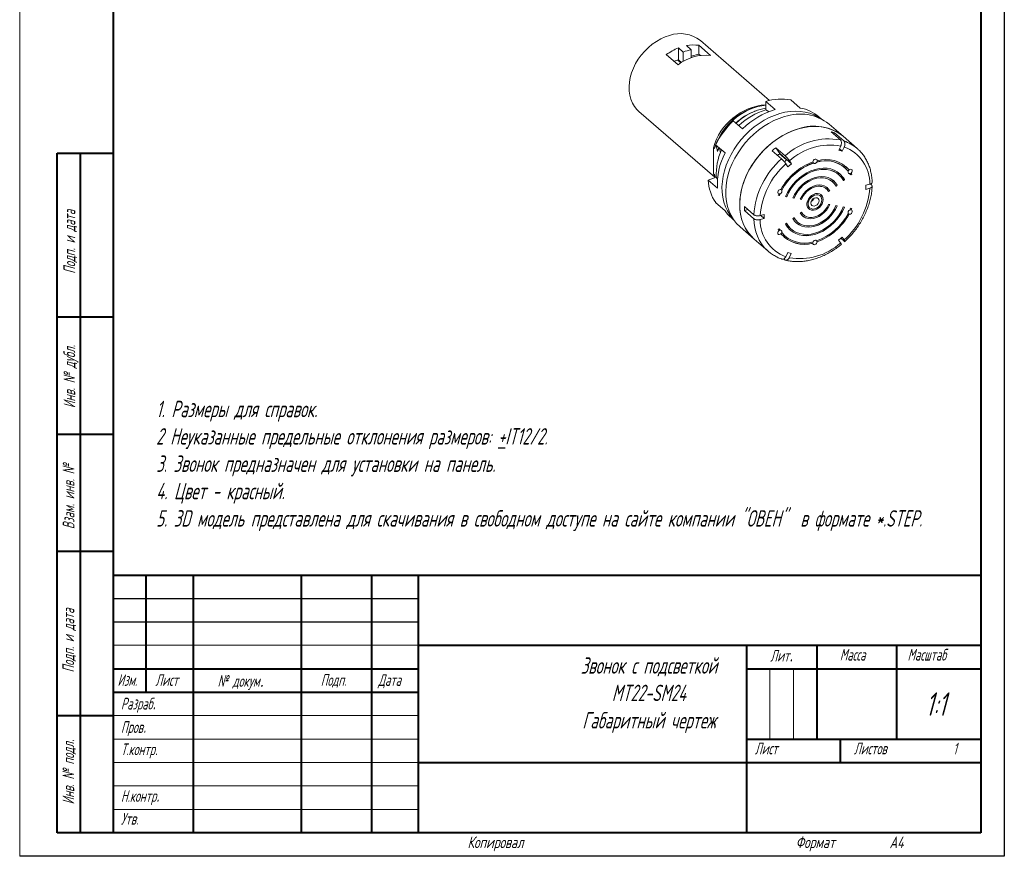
# Model space of a CAD drawing. Header units: millimetres. Extents: x 2381 to 2591, y 1129 to 1426.
# Tile 1 of 2: x 2381 to 2591, y 1129 to 1307. Entities that reach past the tile are written whole.
import ezdxf

# ---------------------------------------------------------------- set-up
doc = ezdxf.new("R2010")
doc.units = ezdxf.units.MM
for name, color, linetype, lineweight in [('text', 7, 'Continuous', 25), ('Основной', 5, 'Continuous', 50), ('ФОРМАТ', 7, 'Continuous', 25), ('ФОРМАТ @ 1', 7, 'Continuous', 25)]:
    doc.layers.add(name, color=color, linetype=linetype, lineweight=lineweight)
doc.styles.add('GOST', font='Gost.shx', dxfattribs={"width": 0.8, "oblique": 15, "height": 3.5})

msp = doc.modelspace()

# ---------------------------------------------------------------- linework, layer by layer
at = {"layer": 'Основной', "lineweight": 20}
for p, q in [((2540.72, 1289.95), (2525.98, 1302.72)), ((2521.31, 1301.15), (2522.31, 1300.28)), ((2521.31, 1301.15), (2521.31, 1298.65)), ((2522.31, 1300.28), (2522.31, 1298.26)), ((2524.05, 1300.78), (2523.05, 1301.65)), ((2524.05, 1300.78), (2524.05, 1299.07)), ((2525.64, 1301.72), (2528.14, 1299.55)), ((2525.64, 1301.72), (2525.64, 1299.84)), ((2521.22, 1297.55), (2518.72, 1299.72)), ((2520.34, 1298.31), (2521.19, 1298.56)), ((2521.19, 1298.56), (2521.85, 1297.98)), ((2521.98, 1298.07), (2521.31, 1298.65)), ((2524.05, 1299.38), (2525.64, 1299.84)), ((2525.64, 1299.84), (2525.98, 1299.55)), ((2541.93, 1288.02), (2539.93, 1289.75)), ((2539.93, 1289.75), (2539.93, 1287.95)), ((2547.3, 1288.34), (2545.3, 1290.07)), ((2512.88, 1287.6), (2529.07, 1273.59)), ((2537.15, 1288.35), (2536.84, 1288.23)), ((2537.85, 1287.74), (2537.54, 1287.63)), ((2540.66, 1287.54), (2539.93, 1287.95)), ((2534.99, 1283.88), (2532.99, 1285.61)), ((2551.74, 1286.03), (2551.26, 1286.45)), ((2556.42, 1282.31), (2553.42, 1284.91)), ((2553.85, 1283.26), (2555.85, 1281.53)), ((2554.45, 1282.74), (2554.6, 1283.05)), ((2554.6, 1283.05), (2556.6, 1281.31)), ((2559.42, 1279.71), (2556.42, 1282.31)), ((2528.77, 1279.85), (2528.97, 1279.67)), ((2528.77, 1279.85), (2528.77, 1277.07)), ((2528.97, 1279.67), (2529.28, 1280.46)), ((2531.24, 1278.76), (2529.24, 1280.49)), ((2529.36, 1280.39), (2529.67, 1279.07)), ((2529.94, 1279.89), (2529.67, 1279.07)), ((2529.67, 1279.07), (2529.98, 1279.86)), ((2530.06, 1279.78), (2530.29, 1278.81)), ((2541.3, 1279.23), (2543.3, 1277.5)), ((2542.05, 1279.88), (2544.05, 1278.15)), ((2542.91, 1278.63), (2542.05, 1279.88)), ((2555.91, 1280.22), (2555.48, 1279.35)), ((2555.48, 1279.35), (2556.23, 1279.13)), ((2555.63, 1279.65), (2556.23, 1279.13)), ((2556.23, 1279.13), (2556.66, 1280.01)), ((2559.42, 1279.71), (2559.57, 1279.57)), ((2528.77, 1277.07), (2528.77, 1274.3)), ((2542.88, 1278.6), (2542.91, 1278.63)), ((2542.88, 1278.6), (2544.38, 1277.3)), ((2542.91, 1278.63), (2545.41, 1276.46)), ((2544.38, 1277.3), (2543.89, 1276.88)), ((2545.41, 1276.46), (2544.98, 1277.09)), ((2550.81, 1276.82), (2550.8, 1276.83)), ((2550.89, 1277.11), (2550.9, 1277.1)), ((2544.23, 1276.44), (2544.66, 1275.81)), ((2544.66, 1275.81), (2545.41, 1276.46)), ((2550.07, 1276.61), (2550.08, 1276.61)), ((2556.78, 1275.65), (2556.77, 1275.66)), ((2556.98, 1275.87), (2556.97, 1275.88)), ((2557.7, 1275.12), (2557.69, 1275.13)), ((2527.62, 1272.95), (2529.38, 1273.59)), ((2529.62, 1271.22), (2527.62, 1272.95)), ((2528.97, 1274.13), (2528.77, 1274.3)), ((2528.77, 1274.3), (2529.12, 1273.49)), ((2529.12, 1273.49), (2528.97, 1274.13)), ((2529.66, 1273.19), (2529.38, 1273.59)), ((2554.16, 1272.62), (2554.15, 1272.63)), ((2554.36, 1272.85), (2554.35, 1272.86)), ((2555.47, 1274.14), (2555.46, 1274.14)), ((2555.67, 1274.36), (2555.66, 1274.37)), ((2556.47, 1272.88), (2556.7, 1273.06)), ((2556.48, 1272.87), (2556.71, 1273.05)), ((2556.7, 1273.06), (2556.71, 1273.05)), ((2557.89, 1274.33), (2557.88, 1274.34)), ((2558.04, 1274.06), (2558.27, 1274.24)), ((2558.05, 1274.05), (2558.28, 1274.23)), ((2558.14, 1274.47), (2558.15, 1274.46)), ((2558.27, 1274.24), (2558.28, 1274.23)), ((2543.35, 1270.8), (2543.34, 1270.81)), ((2552.85, 1271.11), (2552.84, 1271.12)), ((2553.33, 1270.52), (2553.56, 1270.69)), ((2553.34, 1270.5), (2553.57, 1270.68)), ((2553.56, 1270.69), (2553.57, 1270.68)), ((2554.9, 1271.7), (2555.13, 1271.87)), ((2554.91, 1271.69), (2555.14, 1271.86)), ((2555.13, 1271.87), (2555.14, 1271.86)), ((2562.11, 1272.1), (2561.25, 1271.85)), ((2561.25, 1271.85), (2561.25, 1270.99)), ((2561.25, 1270.99), (2562.11, 1271.24)), ((2562.22, 1272.14), (2562.48, 1271.92)), ((2542.59, 1269.73), (2542.81, 1269.69)), ((2542.59, 1269.72), (2542.82, 1269.68)), ((2542.72, 1270.03), (2542.71, 1270.04)), ((2542.81, 1269.69), (2542.82, 1269.68)), ((2542.97, 1270.07), (2542.98, 1270.06)), ((2544.16, 1269.45), (2544.38, 1269.41)), ((2544.16, 1269.44), (2544.39, 1269.4)), ((2544.38, 1269.41), (2544.39, 1269.4)), ((2545.72, 1269.16), (2545.96, 1269.12)), ((2545.73, 1269.17), (2545.95, 1269.13)), ((2545.95, 1269.13), (2545.96, 1269.12)), ((2547.29, 1268.88), (2547.53, 1268.84)), ((2547.3, 1268.89), (2547.52, 1268.85)), ((2547.52, 1268.85), (2547.53, 1268.84)), ((2551.54, 1269.6), (2551.53, 1269.61)), ((2531.24, 1266.42), (2529.24, 1268.15)), ((2535.38, 1267.31), (2537.38, 1265.58)), ((2535.38, 1266.45), (2536.13, 1266.66)), ((2535.38, 1266.45), (2537.38, 1264.71)), ((2549.31, 1267.04), (2549.32, 1267.03)), ((2553.57, 1267.75), (2553.33, 1267.79)), ((2555.14, 1267.47), (2554.9, 1267.51)), ((2556.7, 1267.19), (2556.47, 1267.23)), ((2558.27, 1266.91), (2558.04, 1266.95)), ((2558.14, 1266.6), (2558.13, 1266.61)), ((2532.6, 1264.9), (2533.08, 1264.49)), ((2539.61, 1265.64), (2538.75, 1265.4)), ((2538.75, 1264.53), (2539.61, 1264.78)), ((2538.86, 1265.43), (2539.61, 1264.78)), ((2539.61, 1264.78), (2539.61, 1265.64)), ((2545.95, 1264.94), (2545.72, 1264.77)), ((2547.52, 1266.13), (2547.29, 1265.95)), ((2548, 1265.53), (2548.01, 1265.52)), ((2557.67, 1265.69), (2557.68, 1265.68)), ((2534.44, 1262.98), (2537.44, 1260.39)), ((2542.81, 1262.58), (2542.58, 1262.4)), ((2542.97, 1262.3), (2542.96, 1262.31)), ((2544.38, 1263.76), (2544.15, 1263.58)), ((2545.18, 1262.28), (2545.19, 1262.27)), ((2545.38, 1262.5), (2545.39, 1262.49)), ((2546.49, 1263.79), (2546.5, 1263.78)), ((2546.69, 1264.02), (2546.7, 1264.01)), ((2537.44, 1260.39), (2540.44, 1257.79)), ((2543.16, 1261.51), (2543.15, 1261.52)), ((2543.33, 1261.77), (2543.34, 1261.77)), ((2543.87, 1260.76), (2543.88, 1260.76)), ((2544.07, 1260.99), (2544.08, 1260.98)), ((2550.77, 1260.03), (2550.78, 1260.02)), ((2556.2, 1260.82), (2555.45, 1260.17)), ((2555.45, 1260.17), (2555.88, 1259.55)), ((2555.91, 1260.57), (2556.56, 1260)), ((2556.63, 1260.19), (2556.2, 1260.82)), ((2540.44, 1257.79), (2540.29, 1257.92)), ((2549.95, 1259.54), (2549.96, 1259.53)), ((2550.87, 1259.79), (2550.86, 1259.8)), ((2543.78, 1256.16), (2544.01, 1255.96)), ((2544.63, 1257.5), (2544.2, 1256.62)), ((2545.38, 1257.28), (2544.63, 1257.5)), ((2544.95, 1256.41), (2545.38, 1257.28))]:
    msp.add_line(p, q, dxfattribs=at)
at = {"layer": 'Основной', "lineweight": 20, "flags": 128}
for points in [[(2512.88, 1287.6), (2512.45, 1288.02), (2511.93, 1288.67), (2511.5, 1289.39), (2511.16, 1290.19), (2510.93, 1291.05), (2510.8, 1291.96), (2510.77, 1292.9), (2510.85, 1293.88), (2511.03, 1294.86), (2511.32, 1295.86), (2511.7, 1296.84), (2512.18, 1297.81), (2512.74, 1298.74), (2513.39, 1299.63), (2514.11, 1300.46), (2514.89, 1301.23), (2515.73, 1301.93), (2516.62, 1302.54), (2517.54, 1303.07), (2518.48, 1303.49), (2519.43, 1303.82)], [(2521.5, 1298.48), (2521.49, 1298.46), (2521.43, 1298.35)], [(2551.57, 1286.11), (2551.12, 1286.4), (2550.25, 1286.86), (2549.32, 1287.21), (2548.33, 1287.47), (2547.3, 1287.61), (2546.23, 1287.65), (2545.13, 1287.59), (2544.02, 1287.42), (2542.9, 1287.14), (2541.78, 1286.76), (2540.66, 1286.29), (2539.57, 1285.72), (2538.5, 1285.05), (2537.47, 1284.31), (2536.49, 1283.48), (2535.56, 1282.58), (2534.69, 1281.62), (2533.89, 1280.6), (2533.16, 1279.53), (2532.52, 1278.43), (2531.96, 1277.29), (2531.49, 1276.14), (2531.12, 1274.97), (2530.84, 1273.8), (2530.67, 1272.64), (2530.59, 1271.5), (2530.62, 1270.38), (2530.75, 1269.31), (2530.98, 1268.27), (2531.31, 1267.29), (2531.74, 1266.38), (2532.26, 1265.53), (2532.87, 1264.76), (2532.98, 1264.64)], [(2534.44, 1262.98), (2534.37, 1263.04), (2533.67, 1263.74), (2533.05, 1264.53), (2532.53, 1265.39), (2532.1, 1266.32), (2531.76, 1267.32), (2531.53, 1268.37), (2531.4, 1269.47), (2531.38, 1270.61), (2531.45, 1271.77), (2531.64, 1272.95), (2531.92, 1274.14), (2532.3, 1275.33), (2532.78, 1276.5), (2533.35, 1277.66), (2534.01, 1278.78), (2534.75, 1279.87), (2535.57, 1280.9), (2536.46, 1281.88), (2537.41, 1282.79), (2538.41, 1283.63), (2539.46, 1284.39), (2540.54, 1285.06), (2541.66, 1285.64), (2542.79, 1286.12), (2543.93, 1286.5)], [(2534.37, 1267.74), (2534.43, 1268.9), (2534.58, 1270.08), (2534.84, 1271.27), (2535.2, 1272.45), (2535.66, 1273.63), (2536.21, 1274.79), (2536.85, 1275.93), (2537.57, 1277.02), (2538.37, 1278.07), (2539.25, 1279.06), (2540.18, 1279.99), (2541.17, 1280.84), (2542.21, 1281.62), (2543.29, 1282.31), (2544.4, 1282.91), (2545.52, 1283.42), (2546.66, 1283.82), (2547.81, 1284.13), (2548.94, 1284.32), (2550.06, 1284.41), (2551.15, 1284.39), (2552.21, 1284.26), (2553.23, 1284.03), (2554.19, 1283.69), (2555.09, 1283.25), (2555.92, 1282.71), (2556.42, 1282.31)], [(2537.44, 1260.39), (2537.37, 1260.44), (2536.67, 1261.14), (2536.05, 1261.93), (2535.53, 1262.79), (2535.1, 1263.73), (2534.76, 1264.72), (2534.53, 1265.77), (2534.4, 1266.87), (2534.38, 1268.01), (2534.45, 1269.17), (2534.64, 1270.35), (2534.92, 1271.54), (2535.3, 1272.73), (2535.78, 1273.91), (2536.35, 1275.06), (2537.01, 1276.18), (2537.75, 1277.27), (2538.57, 1278.3), (2539.46, 1279.28), (2540.41, 1280.19), (2541.41, 1281.03), (2542.46, 1281.79), (2543.54, 1282.46), (2544.66, 1283.04), (2545.79, 1283.52), (2546.93, 1283.9)], [(2550.9, 1277.1), (2550.87, 1277.27), (2550.77, 1277.39), (2550.62, 1277.45), (2550.44, 1277.43), (2550.27, 1277.35), (2550.12, 1277.2), (2550.02, 1277.02), (2549.99, 1276.84)], [(2550.08, 1276.61), (2550.15, 1276.55), (2550.24, 1276.52), (2550.34, 1276.51), (2550.44, 1276.52), (2550.55, 1276.57), (2550.65, 1276.63), (2550.74, 1276.72), (2550.81, 1276.82)], [(2556.71, 1273.05), (2556.3, 1273.69), (2555.79, 1274.25), (2555.19, 1274.72), (2554.52, 1275.09), (2553.79, 1275.35), (2553, 1275.49), (2552.17, 1275.52), (2551.31, 1275.44), (2550.44, 1275.25), (2549.57, 1274.94), (2548.71, 1274.53), (2547.88, 1274.02), (2547.09, 1273.42), (2546.36, 1272.74), (2545.68, 1271.99), (2545.09, 1271.18), (2544.57, 1270.33), (2544.16, 1269.44)], [(2544.38, 1269.41), (2544.78, 1270.26), (2545.28, 1271.08), (2545.85, 1271.86), (2546.5, 1272.59), (2547.21, 1273.24), (2547.97, 1273.82), (2548.77, 1274.31), (2549.59, 1274.7), (2550.43, 1275), (2551.27, 1275.18), (2552.09, 1275.26), (2552.89, 1275.23), (2553.65, 1275.09), (2554.36, 1274.84), (2555, 1274.49), (2555.46, 1274.14)], [(2544.39, 1269.4), (2544.79, 1270.25), (2545.29, 1271.08), (2545.86, 1271.85), (2546.51, 1272.58), (2547.22, 1273.23), (2547.98, 1273.81), (2548.78, 1274.3), (2549.6, 1274.69), (2550.44, 1274.99), (2551.28, 1275.17), (2552.1, 1275.25), (2552.9, 1275.22), (2553.66, 1275.08), (2554.37, 1274.83), (2555.01, 1274.48), (2555.59, 1274.03), (2556.08, 1273.49), (2556.48, 1272.87)], [(2557.69, 1275.13), (2557.09, 1275.78), (2556.97, 1275.88)], [(2557.52, 1274.87), (2557.49, 1274.75), (2557.48, 1274.65), (2557.5, 1274.55), (2557.54, 1274.46), (2557.61, 1274.39), (2557.69, 1274.35), (2557.78, 1274.33), (2557.89, 1274.33)], [(2558.15, 1274.46), (2558.29, 1274.62), (2558.37, 1274.8), (2558.39, 1274.99), (2558.33, 1275.14), (2558.21, 1275.24), (2558.05, 1275.27), (2557.87, 1275.23), (2557.7, 1275.12)], [(2555.14, 1271.86), (2554.79, 1272.41), (2554.34, 1272.86), (2553.82, 1273.23), (2553.23, 1273.5), (2552.58, 1273.67), (2551.89, 1273.72), (2551.17, 1273.67), (2550.44, 1273.51), (2549.7, 1273.25), (2548.98, 1272.89), (2548.29, 1272.44), (2547.65, 1271.9), (2547.05, 1271.29), (2546.53, 1270.62), (2546.08, 1269.91), (2545.72, 1269.16)], [(2545.95, 1269.13), (2546.32, 1269.88), (2546.78, 1270.6), (2547.32, 1271.27), (2547.93, 1271.87), (2548.6, 1272.39), (2549.32, 1272.82), (2550.06, 1273.14), (2550.8, 1273.36), (2551.54, 1273.45), (2552.25, 1273.44), (2552.92, 1273.3), (2553.53, 1273.05), (2554.07, 1272.7), (2554.15, 1272.63)], [(2545.96, 1269.12), (2546.33, 1269.87), (2546.79, 1270.59), (2547.33, 1271.26), (2547.94, 1271.86), (2548.61, 1272.38), (2549.33, 1272.81), (2550.07, 1273.13), (2550.81, 1273.35), (2551.55, 1273.45), (2552.26, 1273.43), (2552.93, 1273.29), (2553.54, 1273.05), (2554.08, 1272.69), (2554.54, 1272.23), (2554.91, 1271.69)], [(2555.13, 1271.87), (2554.78, 1272.41), (2554.35, 1272.86)], [(2543.18, 1270.95), (2543.01, 1270.96), (2542.83, 1270.9), (2542.66, 1270.78), (2542.54, 1270.61), (2542.49, 1270.42), (2542.5, 1270.25), (2542.58, 1270.11), (2542.72, 1270.03)], [(2553.57, 1270.68), (2553.27, 1271.12), (2552.88, 1271.47), (2552.42, 1271.72), (2551.9, 1271.88), (2551.33, 1271.92), (2550.74, 1271.85), (2550.13, 1271.68), (2549.54, 1271.41), (2548.97, 1271.04), (2548.45, 1270.58), (2547.98, 1270.06), (2547.6, 1269.49), (2547.29, 1268.88)], [(2547.52, 1268.85), (2547.83, 1269.46), (2548.22, 1270.02), (2548.7, 1270.53), (2549.24, 1270.96), (2549.82, 1271.3), (2550.43, 1271.53), (2551.03, 1271.65), (2551.61, 1271.64), (2552.15, 1271.52), (2552.62, 1271.29), (2552.84, 1271.12)], [(2547.53, 1268.84), (2547.84, 1269.45), (2548.23, 1270.02), (2548.71, 1270.52), (2549.25, 1270.96), (2549.83, 1271.29), (2550.44, 1271.52), (2551.04, 1271.64), (2551.62, 1271.63), (2552.16, 1271.51), (2552.63, 1271.28), (2553.03, 1270.94), (2553.34, 1270.5)], [(2553.56, 1270.69), (2553.26, 1271.13), (2553.04, 1271.35)], [(2552.16, 1268.81), (2552.11, 1269.23), (2551.95, 1269.59), (2551.69, 1269.86), (2551.36, 1270.04), (2550.97, 1270.12), (2550.54, 1270.08), (2550.11, 1269.92), (2549.7, 1269.67), (2549.33, 1269.33), (2549.03, 1268.93), (2548.82, 1268.49), (2548.71, 1268.04), (2548.71, 1267.6), (2548.82, 1267.22), (2549.03, 1266.89), (2549.32, 1266.66), (2549.69, 1266.54), (2550.1, 1266.52), (2550.54, 1266.62), (2550.96, 1266.82), (2551.36, 1267.12), (2551.69, 1267.49), (2551.95, 1267.92), (2552.11, 1268.37), (2552.16, 1268.81)], [(2551.53, 1269.61), (2551.43, 1269.69), (2551.1, 1269.83), (2550.72, 1269.85), (2550.32, 1269.76), (2549.93, 1269.57), (2549.57, 1269.28), (2549.28, 1268.93), (2549.07, 1268.52), (2548.96, 1268.11), (2548.96, 1267.7), (2549.07, 1267.35), (2549.28, 1267.07), (2549.31, 1267.04)], [(2551.9, 1268.74), (2551.85, 1269.12), (2551.69, 1269.44), (2551.44, 1269.68), (2551.11, 1269.82), (2550.73, 1269.84), (2550.33, 1269.76), (2549.94, 1269.56), (2549.58, 1269.28), (2549.29, 1268.92), (2549.08, 1268.51), (2548.97, 1268.1), (2548.97, 1267.7), (2549.08, 1267.34), (2549.29, 1267.06), (2549.58, 1266.87), (2549.93, 1266.79), (2550.33, 1266.82), (2550.73, 1266.96), (2551.11, 1267.2), (2551.43, 1267.53), (2551.69, 1267.91), (2551.85, 1268.32), (2551.9, 1268.74)], [(2549.11, 1266.81), (2549.31, 1266.67), (2549.68, 1266.54), (2550.09, 1266.53), (2550.53, 1266.63), (2550.95, 1266.83), (2551.35, 1267.13), (2551.68, 1267.5), (2551.94, 1267.92), (2552.1, 1268.37), (2552.15, 1268.82)], [(2551.3, 1268.56), (2551.24, 1268.85), (2551.09, 1269.06), (2550.86, 1269.19), (2550.58, 1269.21), (2550.28, 1269.13), (2550, 1268.94), (2549.77, 1268.68), (2549.62, 1268.38), (2549.56, 1268.07), (2549.62, 1267.79), (2549.77, 1267.57), (2550, 1267.44), (2550.28, 1267.42), (2550.58, 1267.51), (2550.86, 1267.69), (2551.09, 1267.95), (2551.24, 1268.25), (2551.3, 1268.56)], [(2544.15, 1263.58), (2544.56, 1262.94), (2545.07, 1262.38), (2545.67, 1261.91), (2546.34, 1261.54), (2547.07, 1261.29), (2547.86, 1261.14), (2548.69, 1261.11), (2549.55, 1261.19), (2550.42, 1261.38), (2551.29, 1261.69), (2552.15, 1262.1), (2552.98, 1262.61), (2553.77, 1263.21), (2554.5, 1263.89), (2555.18, 1264.64), (2555.77, 1265.45), (2556.29, 1266.3), (2556.7, 1267.19)], [(2556.47, 1267.23), (2556.07, 1266.38), (2555.57, 1265.55), (2555, 1264.78), (2554.35, 1264.05), (2553.64, 1263.4), (2552.88, 1262.82), (2552.08, 1262.33), (2551.26, 1261.94), (2550.42, 1261.64), (2549.58, 1261.46), (2548.76, 1261.38), (2547.96, 1261.41), (2547.2, 1261.55), (2546.49, 1261.8), (2545.85, 1262.15), (2545.27, 1262.6), (2544.78, 1263.14), (2544.38, 1263.76)], [(2545.18, 1262.28), (2545.66, 1261.92), (2546.33, 1261.55), (2547.06, 1261.29), (2547.85, 1261.15), (2548.68, 1261.12), (2549.54, 1261.2), (2550.41, 1261.39), (2551.28, 1261.7), (2552.14, 1262.11), (2552.97, 1262.62), (2553.76, 1263.22), (2554.49, 1263.9), (2555.17, 1264.65), (2555.76, 1265.46), (2556.28, 1266.31), (2556.69, 1267.2)], [(2545.72, 1264.77), (2546.07, 1264.23), (2546.52, 1263.77), (2547.04, 1263.4), (2547.63, 1263.13), (2548.28, 1262.96), (2548.97, 1262.91), (2549.69, 1262.96), (2550.42, 1263.12), (2551.16, 1263.38), (2551.88, 1263.74), (2552.57, 1264.2), (2553.21, 1264.73), (2553.81, 1265.34), (2554.33, 1266.01), (2554.78, 1266.72), (2555.14, 1267.47)], [(2554.9, 1267.51), (2554.53, 1266.76), (2554.07, 1266.04), (2553.53, 1265.37), (2552.92, 1264.77), (2552.24, 1264.25), (2551.53, 1263.82), (2550.79, 1263.5), (2550.05, 1263.28), (2549.31, 1263.18), (2548.6, 1263.2), (2547.93, 1263.34), (2547.32, 1263.59), (2546.78, 1263.94), (2546.32, 1264.4), (2545.95, 1264.94)], [(2546.49, 1263.79), (2546.51, 1263.78), (2547.03, 1263.41), (2547.62, 1263.14), (2548.27, 1262.97), (2548.96, 1262.92), (2549.68, 1262.97), (2550.41, 1263.13), (2551.15, 1263.39), (2551.87, 1263.75), (2552.56, 1264.2), (2553.2, 1264.74), (2553.8, 1265.35), (2554.32, 1266.02), (2554.77, 1266.73), (2555.13, 1267.48)], [(2547.29, 1265.95), (2547.59, 1265.51), (2547.98, 1265.16), (2548.44, 1264.91), (2548.96, 1264.75), (2549.53, 1264.71), (2550.12, 1264.78), (2550.73, 1264.95), (2551.32, 1265.23), (2551.89, 1265.59), (2552.41, 1266.05), (2552.88, 1266.57), (2553.26, 1267.14), (2553.57, 1267.75)], [(2553.33, 1267.79), (2553.02, 1267.18), (2552.63, 1266.61), (2552.15, 1266.11), (2551.61, 1265.68), (2551.03, 1265.34), (2550.42, 1265.11), (2549.82, 1264.99), (2549.24, 1265), (2548.7, 1265.12), (2548.23, 1265.35), (2547.83, 1265.69), (2547.52, 1266.13)], [(2547.8, 1265.3), (2547.97, 1265.17), (2548.43, 1264.91), (2548.95, 1264.76), (2549.52, 1264.72), (2550.11, 1264.78), (2550.72, 1264.96), (2551.31, 1265.23), (2551.88, 1265.6), (2552.4, 1266.06), (2552.87, 1266.58), (2553.25, 1267.15), (2553.56, 1267.76)], [(2557.68, 1265.68), (2557.85, 1265.67), (2558.03, 1265.73), (2558.2, 1265.85), (2558.32, 1266.02), (2558.37, 1266.21), (2558.36, 1266.39), (2558.28, 1266.52), (2558.14, 1266.6)], [(2546.69, 1264.02), (2546.31, 1264.41), (2545.94, 1264.95)], [(2548, 1265.53), (2547.82, 1265.7), (2547.51, 1266.14)], [(2542.71, 1262.17), (2542.57, 1262.01), (2542.49, 1261.83), (2542.47, 1261.64), (2542.53, 1261.49), (2542.65, 1261.39), (2542.81, 1261.36), (2542.99, 1261.4), (2543.16, 1261.51)], [(2543.34, 1261.77), (2543.37, 1261.88), (2543.38, 1261.98), (2543.36, 1262.08), (2543.32, 1262.17), (2543.25, 1262.24), (2543.17, 1262.28), (2543.08, 1262.3), (2542.97, 1262.3)], [(2544.07, 1260.99), (2543.92, 1261.13), (2543.33, 1261.77)], [(2550.78, 1260.02), (2550.71, 1260.08), (2550.62, 1260.12), (2550.52, 1260.12), (2550.42, 1260.11), (2550.31, 1260.06), (2550.21, 1260), (2550.12, 1259.91), (2550.05, 1259.81)], [(2549.96, 1259.53), (2549.99, 1259.36), (2550.09, 1259.24), (2550.24, 1259.18), (2550.41, 1259.2), (2550.59, 1259.28), (2550.74, 1259.43), (2550.84, 1259.61), (2550.87, 1259.79)]]:
    msp.add_lwpolyline(points, dxfattribs=at)
at = {"layer": 'Основной', "lineweight": 20}
for centre, radius, start, end in [((2521.7, 1297.31), 6.9, 51.6881, 109.2192), ((2525.58, 1290.33), 11.63, 111.4982, 126.1454), ((2525.88, 1291.19), 9.76, 100.8027, 111.4016), ((2524.55, 1293.94), 7.85, 82.0296, 101.0752), ((2523.25, 1295.8), 3.44, 124.1831, 126.7618), ((2527.17, 1289.93), 9.67, 84.2171, 127.9871), ((2543.28, 1278.75), 11.5, 79.8874, 106.945), ((2540.92, 1276.46), 12.61, 94.5032, 164.4485), ((2541.78, 1275.79), 13.38, 111.6475, 163.1467), ((2541.79, 1275.76), 13.35, 97.9897, 156.8365), ((2542.09, 1275.83), 12.64, 111.109, 132.5839), ((2542.12, 1276.14), 12.35, 100.2102, 133.5969), ((2544.14, 1274.16), 14.42, 106.9886, 133.7095), ((2546.84, 1271.9), 16.85, 106.939, 134.682), ((2545.76, 1280.03), 8.45, 49.448, 79.5234), ((2546.01, 1272.14), 18.73, 134.022, 153.5211), ((2547.22, 1277.07), 9.99, 51.6441, 109.2632), ((2550.22, 1274.48), 9.99, 51.6441, 109.2632), ((2551.66, 1274.34), 9.19, 71.3481, 76.2154), ((2553.41, 1267.8), 13.95, 79.9156, 132.1144), ((2553.95, 1273.37), 8.37, 49.2066, 71.5932), ((2541.87, 1274.22), 12.51, 155.4527, 182.8893), ((2554, 1265.28), 18.87, 129.3153, 132.3277), ((2553.67, 1267.43), 12.99, 80.0541, 131.9759), ((2553.83, 1272.22), 8.29, 359.192, 69.9933), ((2544.32, 1272.01), 14.72, 152.6865, 183.0695), ((2554.83, 1264.34), 17.49, 131.2462, 175.9463), ((2553.13, 1266.04), 16.21, 129.1964, 131.2188), ((2554.32, 1264.93), 12.67, 110.004, 151.639), ((2550.33, 1276.84), 0.347, 181.6474, 221.3173), ((2550.31, 1277.13), 0.582, 328.052, 357.3472), ((2552.68, 1270.61), 6.5, 51.0066, 106.8254), ((2552.69, 1270.76), 6.34, 40.3264, 107.2371), ((2552.77, 1270.84), 6.53, 40.923, 106.6404), ((2555, 1264.21), 16.29, 131.3662, 175.8263), ((2554.19, 1265.05), 12.28, 109.6076, 152.0355), ((2554.2, 1265.04), 12.28, 109.6076, 152.0355), ((2558.15, 1274.62), 0.684, 131.8393, 158.1225), ((2537.24, 1273.53), 9.63, 183.4228, 213.8954), ((2552.64, 1270.9), 4.6, 27.9703, 49.0322), ((2557.76, 1274.92), 0.585, 281.2712, 310.4746), ((2552.87, 1271.28), 5.87, 28.1921, 31.3577), ((2552.93, 1271.37), 6.07, 28.1943, 30.7192), ((2552.94, 1271.36), 6.07, 28.1943, 30.7192), ((2542.79, 1270.62), 0.593, 289.2523, 17.9402), ((2543.07, 1270.67), 0.301, 26.5069, 69.8079), ((2545.86, 1272.42), 16.29, 311.3662, 355.8263), ((2553.7, 1265.14), 12.02, 155.9786, 157.5795), ((2542.81, 1270.46), 0.434, 257.2238, 292.9411), ((2553.61, 1265.23), 11.68, 155.5771, 157.578), ((2553.62, 1265.23), 11.68, 155.5771, 157.578), ((2549.02, 1269.54), 1.29, 297.7546, 340.4586), ((2550.85, 1268.87), 1.3, 357.7012, 47.5333), ((2537.91, 1271.03), 8.11, 214.6469, 229.0756), ((2543.86, 1267.38), 9.49, 177.7903, 227.4442), ((2547.95, 1266.86), 12.58, 177.9315, 181.8799), ((2558.07, 1266.01), 0.593, 109.2523, 197.9402), ((2547.24, 1271.41), 11.68, 335.5771, 337.578), ((2558.03, 1266.19), 0.429, 77.1329, 110.8306), ((2547.15, 1271.5), 12.02, 335.9786, 337.5795), ((2547.16, 1271.49), 12.02, 335.9786, 337.5795), ((2546.89, 1264.77), 9.52, 180.3313, 226.004), ((2547.03, 1264.41), 8.29, 179.192, 249.9933), ((2546.66, 1271.59), 12.28, 289.6076, 332.0355), ((2546.53, 1271.71), 12.67, 290.004, 331.639), ((2546.54, 1271.7), 12.67, 290.004, 331.639), ((2557.77, 1265.98), 0.301, 209.4226, 252.2762), ((2547.92, 1265.27), 6.07, 208.1943, 210.7192), ((2543.08, 1261.73), 0.585, 101.2712, 130.4746), ((2547.98, 1265.36), 5.87, 208.1921, 211.3577), ((2547.99, 1265.35), 5.87, 208.1921, 211.3577), ((2548.28, 1265.85), 4.43, 207.9703, 229.0321), ((2542.69, 1262.03), 0.684, 311.8393, 338.1225), ((2548.09, 1265.79), 6.53, 220.923, 286.6404), ((2548.17, 1265.87), 6.34, 220.3264, 287.2371), ((2548.12, 1266.14), 6.85, 231.7139, 285.5207), ((2550.51, 1259.8), 0.349, 359.8909, 41.2459), ((2547.19, 1269.2), 12.99, 260.0541, 311.9759), ((2550.53, 1259.51), 0.579, 149.4166, 177.3853)]:
    msp.add_arc(centre, radius, start, end, dxfattribs=at)
for points, knots in [([(2555.85, 1281.53), (2555.9, 1281.47), (2556, 1281.36), (2556.08, 1281.08), (2556.08, 1280.76), (2556.02, 1280.46), (2555.94, 1280.29), (2555.91, 1280.22)], [0, 0, 0, 0, 0.214401, 0.428926, 0.643506, 0.858209, 1, 1, 1, 1]), ([(2556.66, 1280.01), (2556.69, 1280.05), (2556.75, 1280.2), (2556.82, 1280.48), (2556.83, 1280.81), (2556.77, 1281.09), (2556.67, 1281.25), (2556.61, 1281.31), (2556.6, 1281.31)], [0, 0, 0, 0, 0.10446, 0.319342, 0.534163, 0.748863, 0.963434, 1, 1, 1, 1]), ([(2562.62, 1272.46), (2562.61, 1272.66), (2562.59, 1273.22), (2562.47, 1274.11), (2562.25, 1275.13), (2561.94, 1276.1), (2561.53, 1277.02), (2561.04, 1277.87), (2560.47, 1278.65), (2559.98, 1279.22), (2559.65, 1279.49), (2559.58, 1279.56)], [0, 0, 0, 0, 0.0693857, 0.1976979, 0.3258001, 0.4534768, 0.5806521, 0.707289, 0.8334052, 0.9590806, 1, 1, 1, 1]), ([(2543.3, 1277.5), (2543.36, 1277.44), (2543.48, 1277.33), (2543.7, 1277.09), (2543.93, 1276.84), (2544.11, 1276.61), (2544.2, 1276.49), (2544.23, 1276.44)], [0, 0, 0, 0, 0.214401, 0.428926, 0.643506, 0.858209, 1, 1, 1, 1]), ([(2544.98, 1277.09), (2544.96, 1277.12), (2544.88, 1277.23), (2544.72, 1277.44), (2544.49, 1277.7), (2544.27, 1277.94), (2544.12, 1278.08), (2544.06, 1278.14), (2544.05, 1278.15)], [0, 0, 0, 0, 0.10446, 0.319342, 0.534164, 0.748863, 0.963434, 1, 1, 1, 1]), ([(2556.72, 1259.81), (2556.88, 1259.96), (2557.34, 1260.39), (2558.07, 1261.14), (2558.88, 1262.09), (2559.62, 1263.09), (2560.29, 1264.13), (2560.88, 1265.21), (2561.39, 1266.31), (2561.82, 1267.43), (2562.16, 1268.56), (2562.41, 1269.69), (2562.57, 1270.76), (2562.6, 1271.43), (2562.62, 1271.74)], [0, 0, 0, 0, 0.0469853, 0.1349346, 0.2229064, 0.3108931, 0.3988992, 0.4869308, 0.5749917, 0.6630827, 0.751199, 0.8393249, 0.9274351, 1, 1, 1, 1]), ([(2562.6, 1272.54), (2562.61, 1272.53), (2562.63, 1272.46), (2562.55, 1272.34), (2562.38, 1272.19), (2562.2, 1272.13), (2562.11, 1272.1)], [0, 0, 0, 0, 0.071709, 0.388703, 0.705864, 1, 1, 1, 1]), ([(2562.11, 1271.24), (2562.14, 1271.24), (2562.27, 1271.28), (2562.45, 1271.38), (2562.6, 1271.53), (2562.63, 1271.7), (2562.57, 1271.83), (2562.5, 1271.9), (2562.48, 1271.92)], [0, 0, 0, 0, 0.064488, 0.279361, 0.494189, 0.708903, 0.923487, 1, 1, 1, 1]), ([(2538.75, 1265.4), (2538.74, 1265.39), (2538.64, 1265.36), (2538.41, 1265.33), (2538.07, 1265.33), (2537.79, 1265.38), (2537.55, 1265.46), (2537.44, 1265.54), (2537.38, 1265.58)], [0, 0, 0, 0, 0.016338, 0.231217, 0.446072, 0.660824, 0.795245, 1, 1, 1, 1]), ([(2537.38, 1264.71), (2537.4, 1264.7), (2537.46, 1264.65), (2537.61, 1264.57), (2537.86, 1264.49), (2538.19, 1264.45), (2538.5, 1264.47), (2538.67, 1264.51), (2538.75, 1264.53)], [0, 0, 0, 0, 0.0712282, 0.2052534, 0.4197206, 0.6341849, 0.8487384, 1, 1, 1, 1]), ([(2556.56, 1260), (2556.61, 1259.96), (2556.72, 1259.87), (2556.79, 1259.85), (2556.8, 1259.91), (2556.73, 1260.04), (2556.66, 1260.15), (2556.63, 1260.19)], [0, 0, 0, 0, 0.214401, 0.428926, 0.643506, 0.858209, 1, 1, 1, 1]), ([(2540.28, 1257.94), (2540.44, 1257.79), (2540.84, 1257.44), (2541.55, 1256.96), (2542.38, 1256.5), (2543.03, 1256.23), (2543.4, 1256.1), (2543.47, 1256.08)], [0, 0, 0, 0, 0.1747, 0.433785, 0.692879, 0.939811, 1, 1, 1, 1]), ([(2544.11, 1255.89), (2544.29, 1255.85), (2544.8, 1255.73), (2545.66, 1255.61), (2546.69, 1255.56), (2547.76, 1255.61), (2548.84, 1255.76), (2549.92, 1256), (2551.01, 1256.34), (2552.09, 1256.77), (2553.15, 1257.28), (2554.19, 1257.88), (2555.18, 1258.55), (2555.8, 1259.04), (2556.1, 1259.28)], [0, 0, 0, 0, 0.0474766, 0.1336144, 0.2199716, 0.3066415, 0.3935812, 0.4807366, 0.5680521, 0.6554775, 0.7429722, 0.8305062, 0.9180574, 1, 1, 1, 1]), ([(2555.88, 1259.55), (2555.9, 1259.51), (2555.97, 1259.41), (2556.03, 1259.29), (2556.06, 1259.22), (2556.03, 1259.22), (2556.03, 1259.22)], [0, 0, 0, 0, 0.190953, 0.583756, 0.976448, 1, 1, 1, 1]), ([(2544.2, 1256.62), (2544.17, 1256.58), (2544.1, 1256.44), (2543.93, 1256.24), (2543.71, 1256.1), (2543.52, 1256.06), (2543.43, 1256.1), (2543.41, 1256.12)], [0, 0, 0, 0, 0.124519, 0.380665, 0.636739, 0.892667, 1, 1, 1, 1]), ([(2544.01, 1255.96), (2544.07, 1255.93), (2544.19, 1255.85), (2544.42, 1255.87), (2544.64, 1255.99), (2544.82, 1256.19), (2544.91, 1256.34), (2544.95, 1256.41)], [0, 0, 0, 0, 0.214401, 0.428926, 0.643506, 0.858209, 1, 1, 1, 1])]:
    msp.add_open_spline(points, degree=3, knots=knots, dxfattribs=at)
at = {"layer": 'ФОРМАТ', "lineweight": 0}
msp.add_line((2380.81, 1425.73), (2380.81, 1128.73), dxfattribs=at)
at = {"layer": 'ФОРМАТ', "linetype": 'ByBlock', "ltscale": 5}
for p, q in [((2590.81, 1425.73), (2590.81, 1128.73)), ((2590.81, 1128.73), (2380.81, 1128.73))]:
    msp.add_line(p, q, dxfattribs=at)
at = {"layer": 'ФОРМАТ', "lineweight": 40, "ltscale": 5}
for p, q in [((2400.81, 1133.73), (2400.81, 1420.73)), ((2585.81, 1420.73), (2585.81, 1133.73)), ((2585.81, 1133.73), (2388.81, 1133.73))]:
    msp.add_line(p, q, dxfattribs=at)
at = {"layer": 'ФОРМАТ', "lineweight": 40}
for p, q in [((2388.81, 1133.73), (2388.81, 1278.73)), ((2388.81, 1278.73), (2400.81, 1278.73)), ((2393.81, 1133.73), (2393.81, 1278.73)), ((2400.81, 1243.73), (2388.81, 1243.73)), ((2400.81, 1218.73), (2388.81, 1218.73)), ((2400.81, 1193.73), (2388.81, 1193.73)), ((2400.81, 1188.73), (2585.81, 1188.73)), ((2407.81, 1163.73), (2407.81, 1188.73)), ((2417.81, 1188.73), (2417.81, 1133.73)), ((2440.81, 1188.73), (2440.81, 1133.73)), ((2455.81, 1188.73), (2455.81, 1133.73)), ((2465.81, 1188.73), (2465.81, 1133.73)), ((2465.81, 1173.73), (2585.81, 1173.73)), ((2535.81, 1173.73), (2535.81, 1133.73)), ((2550.81, 1173.73), (2550.81, 1153.73)), ((2567.81, 1173.73), (2567.81, 1153.73)), ((2400.81, 1168.73), (2465.81, 1168.73)), ((2535.81, 1168.73), (2585.81, 1168.73)), ((2400.81, 1163.73), (2465.81, 1163.73)), ((2388.81, 1158.73), (2400.81, 1158.73)), ((2535.81, 1153.73), (2585.81, 1153.73)), ((2555.81, 1153.73), (2555.81, 1148.73)), ((2465.81, 1148.73), (2585.81, 1148.73))]:
    msp.add_line(p, q, dxfattribs=at)
at = {"layer": 'ФОРМАТ'}
for p, q in [((2400.81, 1183.73), (2465.81, 1183.73)), ((2400.81, 1178.73), (2465.81, 1178.73))]:
    msp.add_line(p, q, dxfattribs=at)
at = {"layer": 'ФОРМАТ', "linetype": 'Continuous', "lineweight": 0}
for p, q in [((2400.81, 1173.73), (2465.81, 1173.73)), ((2540.81, 1168.73), (2540.81, 1153.73)), ((2545.81, 1168.73), (2545.81, 1153.73)), ((2400.81, 1158.73), (2465.81, 1158.73)), ((2400.81, 1153.73), (2465.81, 1153.73)), ((2400.81, 1148.73), (2465.81, 1148.73)), ((2400.81, 1143.73), (2465.81, 1143.73)), ((2400.81, 1138.73), (2465.81, 1138.73))]:
    msp.add_line(p, q, dxfattribs=at)
at = {"layer": 'ФОРМАТ', "linetype": 'Continuous'}
msp.add_line((2388.81, 1133.73), (2400.81, 1133.73), dxfattribs=at)

# ---------------------------------------------------------------- texts
at = {"layer": 'text', "ltscale": 100, "insert": (2409.92, 1225.89), "char_height": 3.5, "width": 178.5111, "attachment_point": 1, "style": 'GOST'}
msp.add_mtext('1. Размеры для справок.\\P2 Неуказанные предельные отклонения размеров: {\\L+}IT12/2.\\P3. Звонок предназначен для установки на панель.\\P4. Цвет - красный.\\P5. 3D модель представлена для скачивания в свободном доступе на сайте компании "ОВЕН"  в формате *.STEP.', dxfattribs=at)
at = {"layer": 'ФОРМАТ', "char_height": 2.5, "attachment_point": 1, "rotation": 90, "style": 'GOST'}
for s, insert in [('{\\Q15;\\W0.8;Подп. и дата}', (2390.16, 1252.98)), ('Инв. № {\\Fgost_au|c204;дубл.}', (2390.15, 1224.32)), ('Взам. инв. №', (2389.99, 1198.51)), ('{\\Q15;\\W0.8;Подп. и дата}', (2389.93, 1167.93)), ('Инв. № {\\Fgost_au|c204;подл\\W0.965;.}', (2389.93, 1139.8))]:
    msp.add_mtext(s, dxfattribs=dict(at, insert=insert))
at = {"layer": 'ФОРМАТ', "attachment_point": 1, "style": 'GOST'}
for s, insert, char_height in [('{\\Q15;\\W0.8;Лит\\H1.4x;\\W0.965;.}', (2540.88, 1173.77), 2.5), ('{\\Q15;\\W0.8;Масса}', (2555.72, 1172.98), 2.5), ('{\\Q15;\\W0.8;Масштаб}', (2570.16, 1172.98), 2.5), ('\\pxqc;Звонок с подсветкой\\PMT22-SM24\\PГабаритный чертеж', (2500.47, 1171.17), 3.5), ('{\\Q15;\\W0.8;Подп.}', (2445.01, 1167.6), 2.5), ('{\\Q15;\\W0.784;Изм.}', (2401.67, 1167.58), 2.5), ('{\\Q15;\\W0.8;Лист}', (2409.73, 1167.58), 2.5), ('{\\Q15;\\W0.8;Дата}', (2457.26, 1167.58), 2.5), ('{\\Q15;\\W0.8;Разраб\\H1.4x;.}', (2402.39, 1163.54), 2.5), ('1:1', (2574.02, 1163.7), 5), ('{\\Q15;\\W0.8;Пров\\H1.4x;.}', (2402.39, 1158.54), 2.5), ('Лист    ', (2537.59, 1152.98), 2.5), ('{\\Q15;\\W0.8;Листов}', (2558.72, 1152.98), 2.5), ('1', (2579.88, 1152.96), 2.5), ('{\\Q15;\\W0.8;Т.контр\\W0.965;.}', (2402.39, 1152.8), 2.5), ('{\\Q15;\\W0.8;Н.контр\\H1.4x;.}', (2402.39, 1143.84), 2.5), ('{\\Q15;\\W0.8;Утв.}', (2402.39, 1137.98), 2.5), ('{\\W0.9;Копировал}', (2476.31, 1132.98), 2.5), ('{\\W0.9;Формат}', (2546.31, 1132.98), 2.5), ('{\\W0.9;A4}', (2566.31, 1132.96), 2.5)]:
    msp.add_mtext(s, dxfattribs=dict(at, insert=insert, char_height=char_height))
at = {"layer": 'ФОРМАТ @ 1', "insert": (2423.01, 1167.39), "char_height": 2.5, "attachment_point": 1, "style": 'GOST'}
msp.add_mtext('№ докум{\\Fwin_eskd|c204;\\W0.965;.}', dxfattribs=at)

doc.saveas('drawing.dxf')
